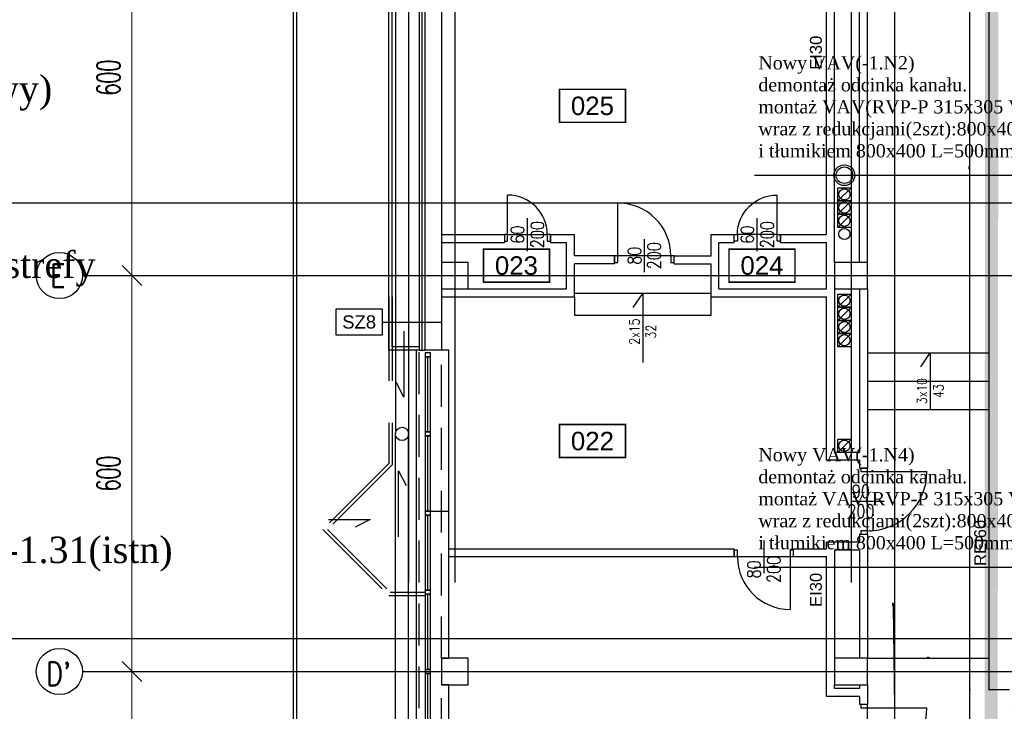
# Model space of a CAD drawing. Header units: centimetres. Extents: x -228435 to 46820, y -89367 to 152985.
# Tile 17 of 256: x -77730 to -62818, y 46396 to 56877. Entities that reach past the tile are written whole.
import ezdxf
from ezdxf.enums import TextEntityAlignment as Align

# ---------------------------------------------------------------- set-up
doc = ezdxf.new("R2010")
doc.units = ezdxf.units.CM
doc.header["$LTSCALE"] = 50
doc.header["$PDMODE"] = 35
doc.header["$PDSIZE"] = 0.1
for name, pattern in [('Kondygnacja  -0_5$0$DIVIDE', [31.75, 12.7, -6.35, 0, -6.35, 0, -6.35]), ('Kondygnacja  -0_5$0$DOT2', [3.175, 0, -3.175]), ('Kondygnacja  -0_5$0$HIDDEN', [9.525, 6.35, -3.175]), ('Osie rzutów$0$DASHDOT2', [12.7, 6.35, -3.175, 0, -3.175])]:
    doc.linetypes.add(name, pattern=pattern)
doc.layers.get('0').update_dxf_attribs({"color": 8})
doc.layers.get('DEFPOINTS').update_dxf_attribs({"color": 8})
for name, color, linetype in [('IS_zmiany 2024', 3, 'Continuous'), ('Kondygnacja  -0_5$0$ARCH_ETAPOWANIE', 8, 'Kondygnacja  -0_5$0$DIVIDE'), ('Kondygnacja  -0_5$0$ARCH_INFO_ETYK_DRZWI_IST', 8, 'Continuous'), ('Kondygnacja  -0_5$0$ARCH_INFO_ODPORNOŚĆ OGNIOWA', 8, 'Continuous'), ('Kondygnacja  -0_5$0$ARCH_INFO_OPISY_PRZEGRODY_IST', 8, 'Continuous'), ('Kondygnacja  -0_5$0$ARCH_INFO_SCHODY_IST', 8, 'Continuous'), ('Kondygnacja  -0_5$0$ARCH_MUROWANE_IST', 8, 'Continuous'), ('Kondygnacja  -0_5$0$ARCH_NIEWIDOK_IST', 8, 'Kondygnacja  -0_5$0$HIDDEN'), ('Kondygnacja  -0_5$0$ARCH_OCIEPLENIE_IST', 8, 'Continuous'), ('Kondygnacja  -0_5$0$ARCH_OTWORY_WENTYLACJA_IST', 8, 'Continuous'), ('Kondygnacja  -0_5$0$ARCH_PRZEKROJOWE_IST', 8, 'Continuous'), ('Kondygnacja  -0_5$0$ARCH_WIDOK_IST', 8, 'Continuous'), ('Kondygnacja  -0_5$0$ARCH_WYBURZENIA', 8, 'Kondygnacja  -0_5$0$DOT2'), ('Kondygnacja  -0_5$0$ARCH_ŚLUSARKA_DRZWI_IST', 8, 'Continuous'), ('Kondygnacja  -0_5$0$ARCH_ŚLUSARKA_OKNA_IST', 8, 'Continuous'), ('Kondygnacja  -0_5$0$ARCH_ŻELBET_IST', 8, 'Continuous'), ('Osie rzutów$0$ARCH_INFO_OSIE_IST', 8, 'Osie rzutów$0$DASHDOT2'), ('Osie rzutów$0$ARCH_INFO_OSIE_OPISY_IST', 8, 'Continuous'), ('Pomieszczenia -05$0$ARCH_INFO_AREA_ETYKIETY_200', 8, 'Continuous')]:
    doc.layers.add(name, color=color, linetype=linetype)
doc.layers.add('Kondygnacja  -0_5$0$ARCH_INFO_WYMIARY', color=8, linetype='Continuous', lineweight=9)
doc.layers.add('Osie rzutów$0$ARCH_INFO_WYMIARY', color=8, linetype='Continuous', lineweight=9)
doc.styles.add('Kondygnacja  -0_5$0$Arial', font='ARIAL.TTF')
doc.styles.add('Kondygnacja  -0_5$0$Romans', font='Romans.shx', dxfattribs={"width": 0.7})
doc.styles.add('Kondygnacja  -0_5$0$ROMANS-50-CM', font='romans.shx', dxfattribs={"width": 0.8, "height": 10})
doc.styles.add('Osie rzutów$0$ROMANS-250-CM', font='romans.shx', dxfattribs={"width": 0.8, "height": 50})
doc.styles.add('Osie rzutów$0$wymiary_cuprum', font='Romans.shx', dxfattribs={"width": 0.6})
doc.styles.add('Pomieszczenia -05$0$Arial', font='ARIAL.TTF')
doc.dimstyles.new('Kondygnacja  -0_5$0$Wymiary 1-100', dxfattribs={"dimtxt": 12, "dimasz": 10, "dimexe": 5, "dimexo": 0, "dimgap": 4, "dimtad": 1, "dimrnd": 0.5, "dimzin": 12, "dimdsep": 46, "dimtxsty": 'Kondygnacja  -0_5$0$Romans', "dimblk": 'Kondygnacja  -0_5$0$_Oblique', "dimcen": 10, "dimdle": 10, "dimclrt": 55, "dimazin": 0, "dimtfac": 1, "dimtmove": 1, "dimatfit": 3, "dimfxl": 8, "dimfxlon": 1, "dimtolj": 1, "dimtzin": 0, "dimarcsym": 0})
doc.dimstyles.new('Osie rzutów$0$ARCH_ CT', dxfattribs={"dimtxt": 20, "dimasz": 20, "dimexe": 12, "dimexo": 20, "dimgap": 5, "dimtad": 1, "dimdec": 1, "dimrnd": 0.5, "dimzin": 9, "dimdsep": 46, "dimtxsty": 'Osie rzutów$0$wymiary_cuprum', "dimblk": 'Osie rzutów$0$_Oblique', "dimcen": 8, "dimdle": 12, "dimclrd": 256, "dimclre": 256, "dimclrt": 55, "dimadec": 1, "dimazin": 0, "dimtfac": 1, "dimtdec": 1, "dimtmove": 1, "dimatfit": 2, "dimldrblk": 'Osie rzutów$0$_Dot', "dimfxl": 50, "dimtolj": 1, "dimtzin": 0, "dimlwd": -1, "dimlwe": -1, "dimarcsym": 0})

# ---------------------------------------------------------------- blocks, each defined once
blk = doc.blocks.new('Osie rzutów$0$_Oblique')
at = {"color": 0, "linetype": 'ByBlock', "lineweight": -2}
blk.add_line((-0.5, -0.5), (0.5, 0.5), dxfattribs=at)
blk = doc.blocks.new('*D318')
at = {"layer": 'DEFPOINTS', "color": 0}
for p in [(4545, 9800), (4511, 9200), (4545, 9200)]:
    blk.add_point(p, dxfattribs=at)
at = {"layer": 'Osie rzutów$0$ARCH_INFO_WYMIARY'}
for p, q in [((4530, 9800), (4503, 9800)), ((4511, 9808), (4511, 9192)), ((4530, 9200), (4503, 9200))]:
    blk.add_line(p, q, dxfattribs=at)
at = {"layer": 'Osie rzutów$0$ARCH_INFO_WYMIARY', "xscale": 30, "yscale": 30, "zscale": 30}
for p, rotation in [((4511, 9800), 90), ((4511, 9200), 270)]:
    blk.add_blockref('Osie rzutów$0$_Oblique', p, dxfattribs=dict(at, rotation=rotation))
at = {"layer": 'Osie rzutów$0$ARCH_INFO_WYMIARY', "color": 55, "insert": (4475.5, 9500), "char_height": 35, "attachment_point": 5, "rotation": 90, "style": 'Osie rzutów$0$wymiary_cuprum'}
blk.add_mtext('\\A1;600', dxfattribs=at)
blk = doc.blocks.new('Osie rzutów$0$_Dot')
at = {"color": 0, "linetype": 'ByBlock', "lineweight": -2}
blk.add_line((-0.5, 0), (-1, 0), dxfattribs=at)
at = {"color": 0, "linetype": 'ByBlock', "const_width": 0.5}
blk.add_lwpolyline([(-0.25, 0, 1), (0.25, 0, 1)], format="xyb", close=True, dxfattribs=at)
blk = doc.blocks.new('*D319')
at = {"layer": 'DEFPOINTS', "color": 0}
for p in [(4545, 9200), (4511, 8600), (4545, 8600)]:
    blk.add_point(p, dxfattribs=at)
at = {"layer": 'Osie rzutów$0$ARCH_INFO_WYMIARY'}
for p, q in [((4511, 9208), (4511, 8592)), ((4530, 9200), (4503, 9200)), ((4530, 8600), (4503, 8600))]:
    blk.add_line(p, q, dxfattribs=at)
at = {"layer": 'Osie rzutów$0$ARCH_INFO_WYMIARY', "xscale": 30, "yscale": 30, "zscale": 30}
for p, rotation in [((4511, 9200), 90), ((4511, 8600), 270)]:
    blk.add_blockref('Osie rzutów$0$_Oblique', p, dxfattribs=dict(at, rotation=rotation))
at = {"layer": 'Osie rzutów$0$ARCH_INFO_WYMIARY', "color": 55, "insert": (4475.5, 8900), "char_height": 35, "attachment_point": 5, "rotation": 90, "style": 'Osie rzutów$0$wymiary_cuprum'}
blk.add_mtext('\\A1;600', dxfattribs=at)
blk = doc.blocks.new('*D326')
at = {"layer": 'DEFPOINTS', "color": 0}
for p in [(4545, 10400), (4511, 9800), (4545, 9800)]:
    blk.add_point(p, dxfattribs=at)
at = {"layer": 'Osie rzutów$0$ARCH_INFO_WYMIARY'}
for p, q in [((4530, 10400), (4503, 10400)), ((4511, 10408), (4511, 9792)), ((4530, 9800), (4503, 9800))]:
    blk.add_line(p, q, dxfattribs=at)
at = {"layer": 'Osie rzutów$0$ARCH_INFO_WYMIARY', "xscale": 30, "yscale": 30, "zscale": 30}
for p, rotation in [((4511, 10400), 90), ((4511, 9800), 270)]:
    blk.add_blockref('Osie rzutów$0$_Oblique', p, dxfattribs=dict(at, rotation=rotation))
at = {"layer": 'Osie rzutów$0$ARCH_INFO_WYMIARY', "color": 55, "insert": (4475.5, 10100), "char_height": 35, "attachment_point": 5, "rotation": 90, "style": 'Osie rzutów$0$wymiary_cuprum'}
blk.add_mtext('\\A1;600', dxfattribs=at)
blk = doc.blocks.new('Kondygnacja  -0_5$0$_Oblique')
at = {"color": 0, "linetype": 'ByBlock', "lineweight": -2}
blk.add_line((-0.5, -0.5), (0.5, 0.5), dxfattribs=at)
blk = doc.blocks.new('*D96')
at = {"layer": 'DEFPOINTS', "color": 0}
for p in [(-64890, 48040), (-63050, 48040), (-63050, 47200)]:
    blk.add_point(p, dxfattribs=at)
at = {"layer": 'Kondygnacja  -0_5$0$ARCH_INFO_WYMIARY', "color": 0, "lineweight": -2}
for p, q in [((-64900, 47200), (-63040, 47200)), ((-64890, 47208), (-64890, 47195)), ((-63050, 47208), (-63050, 47195))]:
    blk.add_line(p, q, dxfattribs=at)
at = {"layer": 'Kondygnacja  -0_5$0$ARCH_INFO_WYMIARY', "color": 0, "lineweight": -2, "xscale": 10, "yscale": 10, "zscale": 10, "rotation": 180}
blk.add_blockref('Kondygnacja  -0_5$0$_Oblique', (-64890, 47200), dxfattribs=at)
at = {"layer": 'Kondygnacja  -0_5$0$ARCH_INFO_WYMIARY', "color": 0, "lineweight": -2, "xscale": 10, "yscale": 10, "zscale": 10}
blk.add_blockref('Kondygnacja  -0_5$0$_Oblique', (-63050, 47200), dxfattribs=at)
at = {"layer": 'Kondygnacja  -0_5$0$ARCH_INFO_WYMIARY', "color": 55, "insert": (-63970, 47210), "char_height": 12, "attachment_point": 5, "style": 'Kondygnacja  -0_5$0$Romans'}
blk.add_mtext('\\A1;1840', dxfattribs=at)
blk = doc.blocks.new('*D151')
at = {"layer": 'DEFPOINTS', "color": 0}
for p in [(-64890, 62540), (-64476, 62540), (-64890, 30370)]:
    blk.add_point(p, dxfattribs=at)
at = {"layer": 'Kondygnacja  -0_5$0$ARCH_INFO_WYMIARY', "color": 0, "lineweight": -2}
for p, q in [((-64484, 62540), (-64471, 62540)), ((-64476, 30360), (-64476, 62550)), ((-64496, 47990), (-64496, 48036)), ((-64476, 46455), (-64496, 47990)), ((-64484, 30370), (-64471, 30370))]:
    blk.add_line(p, q, dxfattribs=at)
at = {"layer": 'Kondygnacja  -0_5$0$ARCH_INFO_WYMIARY', "color": 0, "lineweight": -2, "xscale": 10, "yscale": 10, "zscale": 10}
for p, rotation in [((-64476, 62540), 90), ((-64476, 30370), 270)]:
    blk.add_blockref('Kondygnacja  -0_5$0$_Oblique', p, dxfattribs=dict(at, rotation=rotation))
at = {"layer": 'Kondygnacja  -0_5$0$ARCH_INFO_WYMIARY', "color": 55, "insert": (-64506, 48013), "char_height": 12, "attachment_point": 5, "rotation": 90, "style": 'Kondygnacja  -0_5$0$Romans'}
blk.add_mtext('\\A1;32170', dxfattribs=at)
blk = doc.blocks.new('*D171')
at = {"layer": 'DEFPOINTS', "color": 0}
for p in [(-63339, 46720), (-63050, 46720), (-63050, 45480)]:
    blk.add_point(p, dxfattribs=at)
at = {"layer": 'Kondygnacja  -0_5$0$ARCH_INFO_WYMIARY', "color": 0, "lineweight": -2}
for p, q in [((-63331, 46720), (-63344, 46720)), ((-63339, 45470), (-63339, 46730)), ((-63331, 45480), (-63344, 45480))]:
    blk.add_line(p, q, dxfattribs=at)
at = {"layer": 'Kondygnacja  -0_5$0$ARCH_INFO_WYMIARY', "color": 0, "lineweight": -2, "xscale": 10, "yscale": 10, "zscale": 10}
for p, rotation in [((-63339, 46720), 90), ((-63339, 45480), 270)]:
    blk.add_blockref('Kondygnacja  -0_5$0$_Oblique', p, dxfattribs=dict(at, rotation=rotation))
at = {"layer": 'Kondygnacja  -0_5$0$ARCH_INFO_WYMIARY', "color": 55, "insert": (-63349, 46100), "char_height": 12, "attachment_point": 5, "rotation": 90, "style": 'Kondygnacja  -0_5$0$Romans'}
blk.add_mtext('\\A1;1240', dxfattribs=at)
blk = doc.blocks.new('*D172')
at = {"layer": 'DEFPOINTS', "color": 0}
for p in [(-63339, 62540), (-63050, 62540), (-63050, 46720)]:
    blk.add_point(p, dxfattribs=at)
at = {"layer": 'Kondygnacja  -0_5$0$ARCH_INFO_WYMIARY', "color": 0, "lineweight": -2}
for p, q in [((-63331, 62540), (-63344, 62540)), ((-63339, 46710), (-63339, 62550)), ((-63331, 46720), (-63344, 46720))]:
    blk.add_line(p, q, dxfattribs=at)
at = {"layer": 'Kondygnacja  -0_5$0$ARCH_INFO_WYMIARY', "color": 0, "lineweight": -2, "xscale": 10, "yscale": 10, "zscale": 10}
for p, rotation in [((-63339, 62540), 90), ((-63339, 46720), 270)]:
    blk.add_blockref('Kondygnacja  -0_5$0$_Oblique', p, dxfattribs=dict(at, rotation=rotation))
at = {"layer": 'Kondygnacja  -0_5$0$ARCH_INFO_WYMIARY', "color": 55, "insert": (-63349, 54630), "char_height": 12, "attachment_point": 5, "rotation": 90, "style": 'Kondygnacja  -0_5$0$Romans'}
blk.add_mtext('\\A1;15820', dxfattribs=at)
blk = doc.blocks.new('Kondygnacja  -0_5$0$DRZWI80')
blk.add_line((-40, 0), (-40, 80))
at = {"lineweight": -3}
for p, q in [((0, -25), (0, 25)), ((40, 0), (-40, 0))]:
    blk.add_line(p, q, dxfattribs=at)
for points in [[(-45, -10), (-40, -10), (-40, 0), (-45, 0)], [(40, -10), (45, -10), (45, 0), (40, 0)]]:
    blk.add_lwpolyline(points, close=True, dxfattribs=at)
blk.add_arc((-40, 0), 80, 0, 90, dxfattribs=at)
blk = doc.blocks.new('Kondygnacja  -0_5$0$DRZWI60')
at = {"color": 0}
blk.add_line((-30, 0), (-30, 60), dxfattribs=at)
at = {"color": 0, "lineweight": -3}
for p, q in [((0, -25), (0, 25)), ((-30, 0), (30, 0))]:
    blk.add_line(p, q, dxfattribs=at)
for points in [[(-35, -10), (-30, -10), (-30, 0), (-35, 0)], [(30, -10), (35, -10), (35, 0), (30, 0)]]:
    blk.add_lwpolyline(points, close=True, dxfattribs=at)
blk.add_arc((-30, 0), 60, 0, 90, dxfattribs=at)
blk = doc.blocks.new('Kondygnacja  -0_5$0$DRZWI90')
blk.add_line((-45, 0), (-45, 90))
at = {"lineweight": -3}
for p, q in [((0, -25), (0, 25)), ((45, 0), (-45, 0))]:
    blk.add_line(p, q, dxfattribs=at)
for points in [[(-50, -10), (-45, -10), (-45, 0), (-50, 0)], [(45, -10), (50, -10), (50, 0), (45, 0)]]:
    blk.add_lwpolyline(points, close=True, dxfattribs=at)
blk.add_arc((-45, 0), 90, 0, 90, dxfattribs=at)
blk = doc.blocks.new('Pomieszczenia -05$0$etykieta_numer')
at = {"color": 0, "linetype": 'ByBlock', "const_width": 2.44}
blk.add_lwpolyline([(-50, -50), (-50, 0), (50, 0), (50, -50)], close=True, dxfattribs=at)
at = {"color": 0, "linetype": 'ByBlock', "style": 'Pomieszczenia -05$0$Arial'}
blk.add_attdef('AECAREA:NUMBER', text='', height=28, dxfattribs=at).set_placement((0, -25), align=Align.MIDDLE)
blk = doc.blocks.new('Osie rzutów')
at = {"layer": 'Osie rzutów$0$ARCH_INFO_OSIE_IST', "ltscale": 10}
for p, q in [((4930, 12510), (4930, 4623.26)), ((5000, 12510), (5000, 4512.32)), ((5600, 12510), (5600, 4512.32)), ((4436.04, 9800), (15156.54, 9800)), ((4436.04, 9200), (15156.54, 9200))]:
    blk.add_line(p, q, dxfattribs=at)
at = {"layer": 'Osie rzutów$0$ARCH_INFO_OSIE_OPISY_IST'}
for centre in [(4401.04, 9800), (4401.04, 9200)]:
    blk.add_circle(centre, 35, dxfattribs=at)
at = {"layer": 'Osie rzutów$0$ARCH_INFO_OSIE_OPISY_IST', "style": 'Osie rzutów$0$ROMANS-250-CM', "width": 0.8}
for s, p in [('E', (4387.59, 9782.21)), ("D'", (4381.22, 9178.95))]:
    blk.add_text(s, height=35, dxfattribs=at).set_placement(p)
at = {"layer": 'Osie rzutów$0$ARCH_INFO_WYMIARY'}
for base, p1, p2, picture, middle in [((4511.04, 9800), (4544.98, 10400), (4544.98, 9800), '*D326', (4475.54, 10100)), ((4511.04, 9200), (4544.98, 9800), (4544.98, 9200), '*D318', (4475.54, 9500)), ((4511.04, 8600), (4544.98, 9200), (4544.98, 8600), '*D319', (4475.54, 8900))]:
    dim = blk.add_linear_dim(base=base, p1=p1, p2=p2, angle=270, dimstyle='Osie rzutów$0$ARCH_ CT', override={"dimtxt": 35, "dimasz": 30, "dimexe": 8, "dimexo": 15, "dimgap": 18, "dimdle": 8}, dxfattribs=at)
    dim.commit()
    dim.dimension.update_dxf_attribs({"geometry": picture, "text_midpoint": middle})

msp = doc.modelspace()

# ---------------------------------------------------------------- linework, layer by layer
at = {"layer": 'IS_zmiany 2024', "color": 2}
for p, q in [((-66600, 54519.307), (-59601.013, 54519.307)), ((-87900, 54099.952), (-46540, 54099.952)), ((-66600, 48580), (-59601.013, 48580)), ((-87900, 47499.539), (-46540, 47499.539))]:
    msp.add_line(p, q, dxfattribs=at)
at = {"layer": 'Kondygnacja  -0_5$0$ARCH_ETAPOWANIE', "ltscale": 10, "const_width": 200, "elevation": 3000}
msp.add_lwpolyline([(-71680, -5690), (-71680, 9430), (-65010, 9430), (-65010, 10860), (-63050, 10860), (-62990, 77200), (-59020, 77200), (-59020, 89588.736), (-59420, 89588.736), (-59420.034, 102625.822), (-71890, 102620.19), (-71890, 102620.19), (-32748.04, 102637.868)], dxfattribs=at)
at = {"layer": 'Kondygnacja  -0_5$0$ARCH_INFO_OPISY_PRZEGRODY_IST'}
msp.add_lwpolyline([(-72239.107, 52295.597), (-72239.107, 52095.597), (-72939.107, 52095.597), (-72939.107, 52495.597), (-72239.107, 52495.597), (-72239.107, 52295.597), (-71340, 52295.597)], dxfattribs=at)
at = {"layer": 'Kondygnacja  -0_5$0$ARCH_INFO_SCHODY_IST'}
for points in [[(-68436.772, 52516.913), (-68295, 52730), (-68295, 51680)], [(-64081.772, 51616.913), (-63940, 51830), (-63940, 50970)]]:
    msp.add_lwpolyline(points, dxfattribs=at)
at = {"layer": 'Kondygnacja  -0_5$0$ARCH_MUROWANE_IST', "ltscale": 4}
for p, q in [((-63050, 62540), (-63050, 46720)), ((-65510, 53620), (-65510, 58800)), ((-65390, 53200), (-65390, 58800)), ((-65010, 53200), (-65010, 58800)), ((-64890, 53200), (-64890, 58800)), ((-71340, 53620), (-70390, 53620)), ((-70390, 53620), (-70390, 53500)), ((-69690, 53620), (-69330, 53620)), ((-69690, 53620), (-69690, 53500)), ((-69330, 53300), (-69330, 53620)), ((-67260, 53300), (-67260, 53620)), ((-67260, 53620), (-66910, 53620)), ((-66910, 53500), (-66910, 53620)), ((-66210, 53620), (-65510, 53620)), ((-66210, 53500), (-66210, 53620)), ((-71340, 53500), (-70390, 53500)), ((-69690, 53500), (-69450, 53500)), ((-69450, 52800), (-69450, 53500)), ((-67140, 52800), (-67140, 53500)), ((-67140, 53500), (-66910, 53500)), ((-66210, 53500), (-65510, 53500)), ((-65510, 52800), (-65510, 53500)), ((-68720, 53300), (-69330, 53300)), ((-68720, 53180), (-68720, 53300)), ((-67820, 53180), (-67820, 53300)), ((-67820, 53300), (-67260, 53300)), ((-69330, 52680), (-69330, 53180)), ((-68720, 53180), (-69330, 53180)), ((-67820, 53180), (-67260, 53180)), ((-67260, 52680), (-67260, 53180)), ((-70940, 52800), (-69450, 52800)), ((-67140, 52800), (-65510, 52800)), ((-65390, 52800), (-65390, 50320)), ((-65010, 52800), (-65010, 50320)), ((-64890, 52800), (-64890, 50080)), ((-71340, 52680), (-69330, 52680)), ((-71291.428, 52680), (-69330, 52680)), ((-67260, 52680), (-65510, 52680)), ((-65510, 50200), (-65510, 52680)), ((-65010, 50320), (-65390, 50320)), ((-65010, 50200), (-65510, 50200)), ((-65010, 50200), (-65010, 50080)), ((-65010, 50080), (-64890, 50080)), ((-71510, 49430), (-71230, 49430)), ((-65010, 49080), (-65010, 48960)), ((-65010, 49080), (-64890, 49080)), ((-64890, 49080), (-64890, 47200)), ((-65510, 48860), (-65510, 48960)), ((-65010, 48960), (-65510, 48960)), ((-71230, 48860), (-66910, 48860)), ((-66910, 48740), (-66910, 48860)), ((-66010, 48860), (-65510, 48860)), ((-66010, 48740), (-66010, 48860)), ((-65390, 48840), (-65390, 47200)), ((-65010, 48840), (-65390, 48840)), ((-65010, 48840), (-65010, 47200)), ((-71230, 48740), (-66910, 48740)), ((-66010, 48740), (-65510, 48740)), ((-65510, 46620), (-65510, 48740)), ((-65390, 46740), (-65390, 46800)), ((-65010, 46740), (-65390, 46740)), ((-65010, 46800), (-65010, 46740)), ((-64890, 46800), (-64890, 46500)), ((-64890, 46800), (-64890, 46500)), ((-62740, 46720), (-63050, 46720)), ((-65010, 46620), (-65510, 46620)), ((-65010, 46620), (-65010, 46500)), ((-64890, 46500), (-65010, 46500))]:
    msp.add_line(p, q, dxfattribs=at)
msp.add_lwpolyline([(-71590, 60200), (-71340, 60200), (-71340, 51868.29), (-71590, 51868.29)], close=True, dxfattribs=at)
at = {"layer": 'Kondygnacja  -0_5$0$ARCH_NIEWIDOK_IST', "ltscale": 2}
for p, q in [((-71680, 11200), (-71680, 51868.29)), ((-71340, 47200), (-71340, 51868.29)), ((-71340, 41200), (-71340, 46800))]:
    msp.add_line(p, q, dxfattribs=at)
at = {"layer": 'Kondygnacja  -0_5$0$ARCH_NIEWIDOK_IST', "ltscale": 4}
for points in [[(-72139.986, 52675), (-72140.002, 50150), (-73140.002, 49150), (-72140.002, 48150), (-71590, 48150)], [(-72089.986, 52675), (-72090.002, 50129.289), (-73069.291, 49150), (-72119.291, 48200), (-71590, 48200)]]:
    msp.add_lwpolyline(points, dxfattribs=at)
at = {"layer": 'Kondygnacja  -0_5$0$ARCH_OCIEPLENIE_IST'}
msp.add_line((-71635, 51868.29), (-71635, 60200), dxfattribs=at)
at = {"layer": 'Kondygnacja  -0_5$0$ARCH_OTWORY_WENTYLACJA_IST'}
for p, q in [((-65140, 54330), (-65340, 54130)), ((-65140, 54130), (-65340, 53930)), ((-65140, 53930), (-65340, 53730)), ((-65140, 52720), (-65340, 52520)), ((-65140, 52520), (-65340, 52320)), ((-65140, 52320), (-65340, 52120)), ((-65140, 52120), (-65340, 51920)), ((-65140, 50520), (-65340, 50320))]:
    msp.add_line(p, q, dxfattribs=at)
for points in [[(-65140, 54130), (-65340, 54130), (-65340, 54330), (-65140, 54330)], [(-65140, 53930), (-65340, 53930), (-65340, 54130), (-65140, 54130)], [(-65140, 53730), (-65340, 53730), (-65340, 53930), (-65140, 53930)], [(-65140, 52520), (-65340, 52520), (-65340, 52720), (-65140, 52720)], [(-65140, 52320), (-65340, 52320), (-65340, 52520), (-65140, 52520)], [(-65140, 52120), (-65340, 52120), (-65340, 52320), (-65140, 52320)], [(-65140, 51920), (-65340, 51920), (-65340, 52120), (-65140, 52120)], [(-65140, 50320), (-65340, 50320), (-65340, 50520), (-65140, 50520)]]:
    msp.add_lwpolyline(points, close=True, dxfattribs=at)
for centre, radius in [((-65240, 54520), 157.5), ((-65240, 54520), 125), ((-65240, 54230), 85), ((-65240, 54030), 85), ((-65240, 53830), 85), ((-65240, 52620), 85), ((-65240, 52420), 85), ((-65240, 52220), 85), ((-65240, 52020), 85), ((-65240, 50420), 85)]:
    msp.add_circle(centre, radius, dxfattribs=at)
at = {"layer": 'Kondygnacja  -0_5$0$ARCH_PRZEKROJOWE_IST', "ltscale": 4}
for p, q in [((-71840, 68850), (-71840, 50600)), ((-72040, 68650), (-72040, 50600)), ((-72140, 51868.29), (-72140, 60200)), ((-72090, 51918.29), (-72090, 60150)), ((-71680, 51918.29), (-72090, 51918.29)), ((-71680, 51868.29), (-72140, 51868.29))]:
    msp.add_line(p, q, dxfattribs=at)
msp.add_lwpolyline([(-71590, 60200), (-71680, 60200), (-71680, 51868.29), (-71590, 51868.29)], dxfattribs=at)
msp.add_circle((-65240, 53630), 85, dxfattribs=at)
at = {"layer": 'Kondygnacja  -0_5$0$ARCH_WIDOK_IST'}
for p, q in [((-73540, 67150), (-73540, 10780)), ((-73590, 67100), (-73590, 10680)), ((-67260, 52730), (-69330, 52730)), ((-71913.799, 52158.315), (-71913.799, 51158.315)), ((-71680, 51868.29), (-71720, 51868.29)), ((-64890, 51830), (-63050, 51830)), ((-71913.799, 51158.315), (-72029.947, 51383.196)), ((-64890, 51400), (-63050, 51400)), ((-64890, 50970), (-63050, 50970)), ((-72040, 10780), (-72040, 50600)), ((-71840, 10776.088), (-71840, 50600)), ((-71991.354, 49041.685), (-71991.354, 50041.685)), ((-71991.354, 50041.685), (-71875.205, 49816.804)), ((-73054.905, 49305.553), (-72424.668, 49305.553)), ((-72424.668, 49305.553), (-72649.549, 49189.405))]:
    msp.add_line(p, q, dxfattribs=at)
for points in [[(-69330, 52680), (-69330, 52400), (-67260, 52400), (-67260, 52680)], [(-71680, 11200), (-71720, 11200), (-71720, 51868.29)], [(-71340, 47200), (-71230, 47200), (-71230, 51868.29), (-71340, 51868.29)], [(-71340, 41200), (-71230, 41200), (-71230, 46800), (-71340, 46800)]]:
    msp.add_lwpolyline(points, dxfattribs=at)
msp.add_circle((-71940, 50600), 100, dxfattribs=at)
at = {"layer": 'Kondygnacja  -0_5$0$ARCH_WYBURZENIA', "ltscale": 6}
msp.add_lwpolyline([(-62740, 46720), (-62740, 46480), (-63050, 46480), (-63050, 46720)], close=True, dxfattribs=at)
at = {"layer": 'Kondygnacja  -0_5$0$ARCH_ŚLUSARKA_OKNA_IST'}
for p, q in [((-71550, 50630), (-71550, 51770)), ((-71550, 49430), (-71550, 50570)), ((-71550, 48230), (-71550, 49370)), ((-71550, 47030), (-71550, 48170)), ((-71550, 45830), (-71550, 46970))]:
    msp.add_line(p, q, dxfattribs=at)
for points in [[(-71510, 51770), (-71510, 51830), (-71590, 51830), (-71590, 51770)], [(-71510, 50630), (-71510, 51770), (-71590, 51770), (-71590, 50630)], [(-71510, 50570), (-71510, 50630), (-71590, 50630), (-71590, 50570)], [(-71510, 49430), (-71510, 50570), (-71590, 50570), (-71590, 49430)], [(-71510, 49370), (-71510, 49430), (-71590, 49430), (-71590, 49370)], [(-71510, 48230), (-71510, 49370), (-71590, 49370), (-71590, 48230)], [(-71510, 48170), (-71510, 48230), (-71590, 48230), (-71590, 48170)], [(-71510, 47030), (-71510, 48170), (-71590, 48170), (-71590, 47030)], [(-71510, 46970), (-71510, 47030), (-71590, 47030), (-71590, 46970)], [(-71510, 45830), (-71510, 46970), (-71590, 46970), (-71590, 45830)]]:
    msp.add_lwpolyline(points, close=True, dxfattribs=at)
at = {"layer": 'Kondygnacja  -0_5$0$ARCH_ŻELBET_IST', "ltscale": 4}
for points in [[(-71340, 52800), (-70940, 52800), (-70940, 53200), (-71340, 53200)], [(-65390, 52800), (-64890, 52800), (-64890, 53200), (-65390, 53200)], [(-65390, 52800), (-64890, 52800), (-64890, 53200), (-65390, 53200)], [(-71340, 46800), (-70940, 46800), (-70940, 47200), (-71340, 47200)], [(-65390, 46800), (-64890, 46800), (-64890, 47200), (-65390, 47200)], [(-65390, 46800), (-64890, 46800), (-64890, 47200), (-65390, 47200)]]:
    msp.add_lwpolyline(points, close=True, dxfattribs=at)

# ---------------------------------------------------------------- block references
at = {"layer": 'Kondygnacja  -0_5$0$ARCH_ŚLUSARKA_DRZWI_IST', "yscale": 10, "zscale": 10}
for name, p, xscale in [('Kondygnacja  -0_5$0$DRZWI60', (-70040, 53620), 10), ('Kondygnacja  -0_5$0$DRZWI60', (-66560, 53620), -10), ('Kondygnacja  -0_5$0$DRZWI80', (-68270, 53300), 10)]:
    msp.add_blockref(name, p, dxfattribs=dict(at, xscale=xscale))
at = {"layer": 'Kondygnacja  -0_5$0$ARCH_ŚLUSARKA_DRZWI_IST', "xscale": 10, "yscale": 10, "zscale": 10}
for name, p, rotation in [('Kondygnacja  -0_5$0$DRZWI90', (-64890, 49580), 270), ('Kondygnacja  -0_5$0$DRZWI80', (-66460, 48740), 180), ('Kondygnacja  -0_5$0$DRZWI90', (-64890, 46000), 270)]:
    msp.add_blockref(name, p, dxfattribs=dict(at, rotation=rotation))
at = {"layer": 'Osie rzutów$0$ARCH_INFO_OSIE_OPISY_IST', "xscale": 10, "yscale": 10, "zscale": 10}
msp.add_blockref('Osie rzutów', (-121140, -45000), dxfattribs=at)
at = {"layer": 'Pomieszczenia -05$0$ARCH_INFO_AREA_ETYKIETY_200', "linetype": 'Continuous', "lineweight": -3, "xscale": 10, "yscale": 10, "zscale": 10}
for p, values in [((-69056.357, 55821.97), {'AECAREA:NUMBER': '025'}), ((-70207.278, 53401.51), {'AECAREA:NUMBER': '023'}), ((-66488.112, 53401.51), {'AECAREA:NUMBER': '024'}), ((-69056.357, 50742.205), {'AECAREA:NUMBER': '022'})]:
    msp.add_blockref('Pomieszczenia -05$0$etykieta_numer', p, dxfattribs=at).add_auto_attribs(values)

# ---------------------------------------------------------------- texts
at = {"layer": 'IS_zmiany 2024', "color": 2, "attachment_point": 1}
for s, insert, char_height, width in [('\\fTimes New Roman|b0|i0|c238|p18;\\A1;SALKA 1:\\PNAWIEW: -1.N1(nowy), -1.N2(nowy)\\PWYWIEW:-1.11(istn)\\P\\PInne zmiany:\\Pusunięty VAV-1.08, dodatkowe dla strefy wspólnej: -1.N3', (-86717.556, 56697.722, 7680), 400, 11583.83059), ('\\fTimes New Roman|b0|i0|c238|p18;\\A1;Nowy VAV(-1.N2)\\Pdemontaż odcinka kanału.\\Pmontaż VAV(RVP-P 315x305 Vn=2292m3/h)\\Pwraz z redukcjami(2szt):800x400/315x305,L=500mm\\Pi tłumikiem 800x400 L=500mm', (-66543.209, 56324.125, 7680), 200, 7218.04854), ('\\fTimes New Roman|b0|i0|c238|p18;\\A1;Nowy VAV(-1.N4)\\Pdemontaż odcinka kanału.\\Pmontaż VAV(RVP-P 315x305 Vn=2292m3/h)\\Pwraz z redukcjami(2szt):800x400/315x305,L=500mm\\Pi tłumikiem 800x400 L=500mm', (-66543.209, 50384.819, 7680), 200, 7218.04854), ('\\fTimes New Roman|b0|i0|c238|p18;\\A1;SALKA 2:\\PNAWIEW: -1.N4(nowy), -1.16(istn),-1.31(istn)\\PWYWIEW:-1.17(istn)\\P\\PInne zmiany:BRAK\\P', (-86974.853, 49710.04, 7680), 400, 11583.83059)]:
    msp.add_mtext(s, dxfattribs=dict(at, insert=insert, char_height=char_height, width=width))
at = {"layer": 'Kondygnacja  -0_5$0$ARCH_INFO_ETYK_DRZWI_IST', "char_height": 200, "width": 100, "attachment_point": 5, "rotation": 90, "line_spacing_factor": 0.9, "style": 'Kondygnacja  -0_5$0$ROMANS-50-CM'}
for s, insert in [('60\\P200', (-70040, 53620)), ('60\\P200', (-66560, 53620)), ('80\\P200', (-68270, 53300)), ('80\\P200', (-66460, 48547.269))]:
    msp.add_mtext(s, dxfattribs=dict(at, insert=insert))
at = {"layer": 'Kondygnacja  -0_5$0$ARCH_INFO_ETYK_DRZWI_IST', "insert": (-64990, 49580), "char_height": 200, "width": 100, "attachment_point": 5, "line_spacing_factor": 0.9, "style": 'Kondygnacja  -0_5$0$ROMANS-50-CM'}
msp.add_mtext('90\\P200', dxfattribs=at)
at = {"layer": 'Kondygnacja  -0_5$0$ARCH_INFO_ODPORNOŚĆ OGNIOWA', "char_height": 180, "width": 533.32525, "attachment_point": 5, "rotation": 90, "style": 'Kondygnacja  -0_5$0$Arial'}
for s, insert in [('\\PEI30', (-65820.54, 56376.175)), ('\\PREI60', (-63332.666, 48948.654)), ('\\PEI30', (-65820.54, 48236.401))]:
    msp.add_mtext(s, dxfattribs=dict(at, insert=insert))
at = {"layer": 'Kondygnacja  -0_5$0$ARCH_INFO_OPISY_PRZEGRODY_IST', "insert": (-72589.107, 52295.597), "char_height": 200, "width": 700, "attachment_point": 5, "style": 'Kondygnacja  -0_5$0$Arial'}
msp.add_mtext('SZ8', dxfattribs=at)
at = {"layer": 'Kondygnacja  -0_5$0$ARCH_INFO_SCHODY_IST', "char_height": 150, "width": 100, "attachment_point": 5, "rotation": 90, "style": 'Kondygnacja  -0_5$0$ROMANS-50-CM'}
for s, insert in [('2x15 32', (-68295, 52149.661)), ('3x10 43', (-63940, 51249.661))]:
    msp.add_mtext(s, dxfattribs=dict(at, insert=insert))

# ---------------------------------------------------------------- dimensions: what is measured, and where the dimension line sits
at = {"layer": 'Kondygnacja  -0_5$0$ARCH_INFO_WYMIARY'}
dim = msp.add_linear_dim(base=(-64476.423, 62540), p1=(-64890, 30370), p2=(-64890, 62540), angle=90, dimstyle='Kondygnacja  -0_5$0$Wymiary 1-100', dxfattribs=at)
dim.commit()
dim.dimension.update_dxf_attribs({"geometry": '*D151', "text_midpoint": (-64495.679, 47994.46), "dimtype": 160})
for base, p1, p2, picture, middle in [((-63338.705, 62540), (-63050, 46720), (-63050, 62540), '*D172', (-63348.705, 54630)), ((-63338.705, 46720), (-63050, 45480), (-63050, 46720), '*D171', (-63348.705, 46100))]:
    dim = msp.add_linear_dim(base=base, p1=p1, p2=p2, angle=90, dimstyle='Kondygnacja  -0_5$0$Wymiary 1-100', dxfattribs=at)
    dim.commit()
    dim.dimension.update_dxf_attribs({"geometry": picture, "text_midpoint": middle})
dim = msp.add_linear_dim(base=(-63050, 47199.691), p1=(-64890, 48040), p2=(-63050, 48040), dimstyle='Kondygnacja  -0_5$0$Wymiary 1-100', dxfattribs=at)
dim.commit()
dim.dimension.update_dxf_attribs({"geometry": '*D96', "text_midpoint": (-63970, 47209.691)})

doc.saveas('drawing.dxf')
